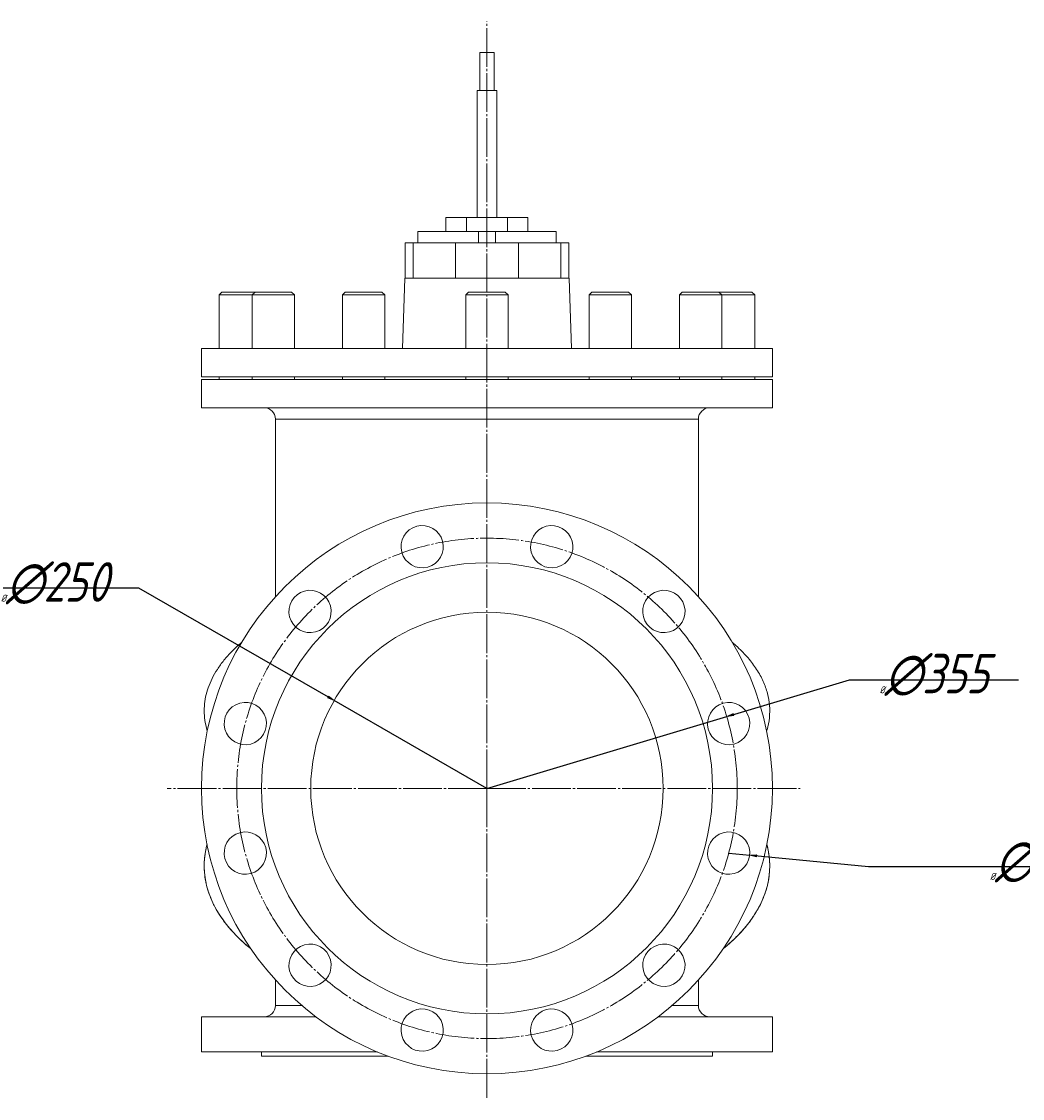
# Model space of a CAD drawing. Header units: millimetres. Extents: x 0 to 2100, y -1326 to 326.
# Tile 5 of 5: x 1390 to 2100, y -438 to 326. Entities that reach past the tile are written whole.
import ezdxf

# ---------------------------------------------------------------- set-up
doc = ezdxf.new("R2010")
doc.units = ezdxf.units.MM
doc.linetypes.add('K5LT_AXLED', pattern=[31.993298, 27.493298, -1.5, 1.5, -1.5])
doc.linetypes.add('K5LT_THIN', pattern=[0])
doc.layers.add('Системный слой', color=7, linetype='Continuous')
doc.styles.add('KDIMTEXTSTYLE', font='GOST_AU.SHX', dxfattribs={"width": 0.96, "oblique": 15, "height": 5})
doc.dimstyles.new('KDIMSTYLE (1.00)', dxfattribs={"dimtxt": 5, "dimasz": 1, "dimexe": 2, "dimexo": 0, "dimgap": 1, "dimtad": 1, "dimtxsty": 'KDIMTEXTSTYLE', "dimsah": 1, "dimcen": 0, "dimdle": 1, "dimadec": 0, "dimazin": 0, "dimtfac": 0.667, "dimtmove": 0, "dimatfit": 3, "dimfxl": 1, "dimtvp": 1, "dimtolj": 1, "dimtzin": 0, "dimarcsym": 0})

# ---------------------------------------------------------------- blocks, each defined once
blk = doc.blocks.new('U0')
at = {"layer": 'Системный слой', "color": 30, "linetype": 'K5LT_AXLED', "lineweight": 9, "true_color": 0xff8000}
for q in [(1719.86, 326), (1493, -218), (1942, -218), (1719.86, -438)]:
    blk.add_line((1719.86, -218), q, dxfattribs=at)
blk = doc.blocks.new('KDIMARROW_01')
at = {"layer": 'Системный слой'}
blk.add_hatch(color=0, dxfattribs=at).paths.add_polyline_path([(0, 0), (-5, 0.66), (-4.5, 0), (-5, -0.66)])
at = {"layer": 'Системный слой', "color": 0, "linetype": 'K5LT_THIN', "lineweight": 9}
for p, q in [((-4.5, 0), (-5, 0.66)), ((-5, 0.66), (0, 0)), ((0, 0), (-5, -0.66)), ((-5, -0.66), (-4.5, 0)), ((0, 0), (-1, 0))]:
    blk.add_line(p, q, dxfattribs=at)

msp = doc.modelspace()

# ---------------------------------------------------------------- linework, layer by layer
at = {"layer": 'Системный слой', "color": 7, "linetype": 'K5LT_THIN', "lineweight": 9}
for p, q in [((1714.86, 277), (1714.86, 304)), ((1714.86, 304), (1724.86, 304)), ((1724.86, 277), (1724.86, 304)), ((1712.86, 187), (1712.86, 277)), ((1712.86, 277), (1726.86, 277)), ((1726.86, 187), (1726.86, 277)), ((1690.761, 177), (1690.761, 187)), ((1690.761, 187), (1705.311, 187)), ((1705.311, 187), (1734.409, 187)), ((1705.311, 177), (1705.311, 187)), ((1734.409, 177), (1734.409, 187)), ((1734.409, 187), (1748.958, 187)), ((1748.958, 177), (1748.958, 187)), ((1670.725, 177), (1713.86, 177)), ((1670.725, 169), (1670.725, 177)), ((1713.86, 177), (1725.86, 177)), ((1713.86, 169), (1713.86, 177)), ((1725.86, 177), (1768.995, 177)), ((1725.86, 169), (1725.86, 177)), ((1768.995, 169), (1768.995, 177)), ((1661.735, 144), (1661.735, 169)), ((1661.735, 169), (1667.383, 169)), ((1667.383, 144), (1667.383, 169)), ((1667.383, 169), (1697.47, 169)), ((1697.47, 144), (1697.47, 169)), ((1697.47, 169), (1742.25, 169)), ((1742.25, 169), (1772.337, 169)), ((1742.25, 144), (1742.25, 169)), ((1772.337, 169), (1777.985, 169)), ((1772.337, 144), (1772.337, 169)), ((1777.985, 144), (1777.985, 169)), ((1659.86, 94), (1661.606, 144)), ((1661.606, 144), (1669.049, 144)), ((1669.049, 144), (1697.47, 144)), ((1697.47, 144), (1742.25, 144)), ((1742.25, 144), (1770.671, 144)), ((1770.671, 144), (1778.114, 144)), ((1779.86, 94), (1778.114, 144)), ((1529.86, 132), (1531.86, 134)), ((1529.86, 94), (1529.86, 132)), ((1529.86, 132), (1553.305, 132)), ((1531.86, 134), (1555.305, 134)), ((1553.305, 132), (1555.305, 134)), ((1553.305, 132), (1583.305, 132)), ((1553.305, 94), (1553.305, 132)), ((1555.305, 134), (1581.305, 134)), ((1583.305, 132), (1581.305, 134)), ((1583.305, 94), (1583.305, 132)), ((1617.36, 132), (1619.36, 134)), ((1617.36, 94), (1617.36, 132)), ((1617.36, 132), (1647.36, 132)), ((1619.36, 134), (1645.36, 134)), ((1647.36, 132), (1645.36, 134)), ((1647.36, 94), (1647.36, 132)), ((1704.86, 132), (1706.86, 134)), ((1704.86, 94), (1704.86, 132)), ((1704.86, 132), (1734.86, 132)), ((1706.86, 134), (1732.86, 134)), ((1734.86, 132), (1732.86, 134)), ((1734.86, 94), (1734.86, 132)), ((1792.36, 132), (1794.36, 134)), ((1792.36, 132), (1822.36, 132)), ((1792.36, 94), (1792.36, 132)), ((1794.36, 134), (1820.36, 134)), ((1822.36, 132), (1820.36, 134)), ((1822.36, 132), (1820.36, 134)), ((1822.36, 94), (1822.36, 132)), ((1856.414, 132), (1858.414, 134)), ((1856.414, 94), (1856.414, 132)), ((1856.414, 132), (1886.414, 132)), ((1858.414, 134), (1884.414, 134)), ((1886.414, 132), (1884.414, 134)), ((1884.414, 134), (1907.86, 134)), ((1886.414, 94), (1886.414, 132)), ((1886.414, 132), (1909.86, 132)), ((1909.86, 132), (1907.86, 134)), ((1909.86, 94), (1909.86, 132)), ((1517.36, 74), (1517.36, 94)), ((1517.36, 94), (1922.36, 94)), ((1922.36, 74), (1922.36, 94)), ((1517.36, 74), (1922.36, 74)), ((1517.36, 52), (1517.36, 72)), ((1517.36, 72), (1922.36, 72)), ((1529.86, 72), (1529.86, 74)), ((1553.305, 72), (1553.305, 74)), ((1583.305, 72), (1583.305, 74)), ((1617.36, 72), (1617.36, 74)), ((1647.36, 72), (1647.36, 74)), ((1704.86, 72), (1704.86, 74)), ((1704.86, 72), (1704.86, 74)), ((1734.86, 72), (1734.86, 74)), ((1734.86, 72), (1734.86, 74)), ((1792.36, 72), (1792.36, 74)), ((1822.36, 72), (1822.36, 74)), ((1822.36, 72), (1822.36, 74)), ((1856.414, 72), (1856.414, 74)), ((1886.414, 72), (1886.414, 74)), ((1909.86, 72), (1909.86, 74)), ((1922.36, 52), (1922.36, 72)), ((1517.36, 52), (1922.36, 52)), ((1569.86, 44), (1869.86, 44)), ((1569.86, -81.962), (1569.86, 44)), ((1869.86, -81.962), (1869.86, 44)), ((1569.86, -372), (1569.86, -354.038)), ((1869.86, -372), (1869.86, -354.038)), ((1569.86, -372), (1588.367, -372)), ((1851.352, -372), (1869.86, -372)), ((1517.36, -405), (1517.36, -380)), ((1517.36, -380), (1598.36, -380)), ((1841.36, -380), (1922.36, -380)), ((1922.36, -405), (1922.36, -380)), ((1517.36, -405), (1642.16, -405)), ((1559.86, -405), (1559.86, -408)), ((1649.815, -408), (1559.86, -408)), ((1879.86, -408), (1789.904, -408)), ((1797.56, -405), (1922.36, -405)), ((1879.86, -405), (1879.86, -408))]:
    msp.add_line(p, q, dxfattribs=at)
at = {"layer": 'Системный слой', "color": 30, "linetype": 'K5LT_AXLED', "lineweight": 9, "true_color": 0xff8000}
msp.add_circle((1719.86, -218), 177.5, dxfattribs=at)
at = {"layer": 'Системный слой', "color": 7, "linetype": 'K5LT_THIN', "lineweight": 9}
for centre, radius, start, end in [((1561.86, 44), 8, 0, 90), ((1877.86, 44), 8, 90, 180), ((1719.86, -218), 202.5, 0, 180), ((1673.919, -46.548), 15, 15, 195), ((1765.8, -46.548), 15, 15, 195), ((1673.919, -46.548), 15, 195, 15), ((1765.8, -46.548), 15, 195, 15), ((1719.86, -218), 160, 0, 180), ((1594.348, -92.489), 15, 15, 195), ((1845.371, -92.489), 15, 15, 195), ((1594.348, -92.489), 15, 195, 15), ((1845.371, -92.489), 15, 195, 15), ((1719.86, -218), 125, 0, 180), ((1548.408, -172.06), 15, 15, 195), ((1891.312, -172.06), 15, 15, 195), ((1548.408, -172.06), 15, 195, 15), ((1891.312, -172.06), 15, 195, 15), ((1719.86, -218), 202.5, 180, 0), ((1719.86, -218), 160, 180, 0), ((1719.86, -218), 125, 180, 0), ((1548.408, -263.94), 15, 15, 195), ((1891.312, -263.94), 15, 15, 195), ((1548.408, -263.94), 15, 195, 15), ((1891.312, -263.94), 15, 195, 15), ((1594.348, -343.511), 15, 15, 195), ((1845.371, -343.511), 15, 15, 195), ((1719.86, -218), 125, 243.205252, 243.215558), ((1594.348, -343.511), 15, 195, 15), ((1845.371, -343.511), 15, 195, 15), ((1561.86, -372), 8, 270, 0), ((1877.86, -372), 8, 180, 270), ((1673.919, -389.452), 15, 15, 195), ((1765.8, -389.452), 15, 15, 195), ((1673.919, -389.452), 15, 195, 15), ((1765.8, -389.452), 15, 195, 15)]:
    msp.add_arc(centre, radius, start, end, dxfattribs=at)
for points, knots in [([(1545.891, -114.361), (1543.477, -116.41), (1538.974, -120.572), (1533.196, -127.008), (1528.467, -133.497), (1524.748, -139.999), (1521.983, -146.54), (1520.149, -153.113), (1519.233, -159.722), (1519.237, -166.368), (1520.069, -172.278), (1521.02, -175.951), (1521.468, -177.416)], [0, 0, 0, 0, 1.465818, 2.8928733, 4.2587798, 5.5940843, 6.9060981, 8.2051839, 9.5008186, 10.8019117, 12.118261, 13, 13, 13, 13]), ([(1893.829, -114.362), (1895.133, -115.468), (1899.204, -119.085), (1905.314, -125.438), (1911.439, -133.61), (1916.058, -142.051), (1919.107, -150.665), (1920.56, -159.27), (1920.454, -167.874), (1919.291, -173.906), (1918.355, -177.075), (1918.251, -177.416)], [0, 0, 0, 0, 0.7024879, 2.2710857, 3.8592577, 5.4877539, 7.0767738, 8.6676412, 10.2370683, 11.8105761, 12, 12, 12, 12]), ([(1521.31, -257.802), (1521.03, -258.843), (1520.193, -262.312), (1519.312, -268.254), (1519.175, -275.632), (1519.993, -283.001), (1521.767, -290.342), (1524.5, -297.629), (1528.212, -304.861), (1532.934, -312.036), (1538.717, -319.147), (1545.252, -325.801), (1550.056, -329.965), (1552.405, -331.864)], [0, 0, 0, 0, 0.5653915, 1.8785209, 3.1848441, 4.4929873, 5.8029506, 7.1233227, 8.4609143, 9.8294618, 11.2408284, 12.7050863, 14, 14, 14, 14]), ([(1552.419, -331.875), (1551.493, -331.116), (1548.727, -328.836), (1544.78, -325.244), (1540.408, -320.869), (1536.134, -316.029), (1532.079, -310.744), (1528.414, -305.102), (1525.263, -299.182), (1522.732, -293.095), (1520.868, -286.928), (1519.695, -280.78), (1519.199, -274.76), (1519.322, -268.818), (1520.04, -263.115), (1520.868, -259.443), (1521.31, -257.8)], [0, 0, 0, 0, 1.1222142, 2.3521615, 3.5821088, 4.8120561, 6.0420034, 7.2719508, 8.5018981, 9.7318454, 10.9526054, 12.1825527, 13.4125, 14.6424473, 15.9332415, 17, 17, 17, 17]), ([(1918.41, -257.802), (1918.69, -258.843), (1919.527, -262.312), (1920.407, -268.254), (1920.544, -275.632), (1919.727, -283.001), (1917.953, -290.342), (1915.219, -297.629), (1911.508, -304.861), (1906.786, -312.036), (1901.002, -319.147), (1894.468, -325.801), (1889.664, -329.965), (1887.315, -331.864)], [0, 0, 0, 0, 0.5653957, 1.8785253, 3.1848483, 4.4929911, 5.8029537, 7.1233251, 8.4609159, 9.8294627, 11.2408286, 12.7050863, 14, 14, 14, 14]), ([(1887.315, -331.864), (1888.091, -331.237), (1890.276, -329.432), (1894.176, -325.981), (1898.911, -321.308), (1903.61, -316.023), (1908.03, -310.221), (1911.944, -304.037), (1915.133, -297.731), (1917.559, -291.437), (1919.28, -285.1), (1920.281, -278.704), (1920.469, -274.386), (1920.437, -271.865), (1920.407, -270.727), (1920.291, -268.457), (1919.846, -264.122), (1919.092, -260.365), (1918.443, -257.924), (1918.41, -257.802)], [0, 0, 0, 0, 0.9273857, 2.4805188, 4.0336519, 5.5867851, 7.1399182, 8.6930513, 10.2239439, 11.6632529, 13.1088686, 14.6620017, 16.2151348, 16.3390251, 16.5868055, 17.0823664, 18.0734883, 19.9036342, 20, 20, 20, 20])]:
    msp.add_open_spline(points, degree=3, knots=knots, dxfattribs=at)

# ---------------------------------------------------------------- block references
at = {"layer": 'Системный слой'}
msp.add_blockref('U0', (0, 0), dxfattribs=at)

# ---------------------------------------------------------------- dimensions: what is measured, and where the dimension line sits
at = {"layer": 'Системный слой', "color": 7}
for center, radius, location, override in [((1719.86, -218), 125, (1473, -76), {"dimtih": 1, "dimtoh": 1, "dimpost": '\\H28.0;\\W0.965;\\Q15;∅<>', "dimblk1": 'KDIMARROW_01', "dimblk2": 'KDIMARROW_01', "dimclrt": 7, "dimtmove": 1, "dimatfit": 2, "dimtolj": 1}), ((1719.86, -218), 177.5, (1977, -141), {"dimtih": 1, "dimtoh": 1, "dimpost": '\\H28.0;\\W0.965;\\Q15;∅<>', "dimblk1": 'KDIMARROW_01', "dimblk2": 'KDIMARROW_01', "dimclrt": 7, "dimtmove": 1, "dimatfit": 2, "dimtolj": 1}), ((1891.312, -263.94), 15, (1990.482, -273.362), {"dimtih": 1, "dimtoh": 1, "dimpost": '\\H28.0;\\W0.965;\\Q15;∅<>\\H28.0;\\W0.965;\\Q15;\\Q15;×\\Q15;12', "dimblk1": 'KDIMARROW_01', "dimblk2": 'KDIMARROW_01', "dimclrt": 7, "dimtmove": 1, "dimatfit": 2, "dimtolj": 1})]:
    msp.add_diameter_dim(center=center, radius=radius, location=location, dimstyle='KDIMSTYLE (1.00)', override=override, dxfattribs=at).render()

doc.saveas('drawing.dxf')
